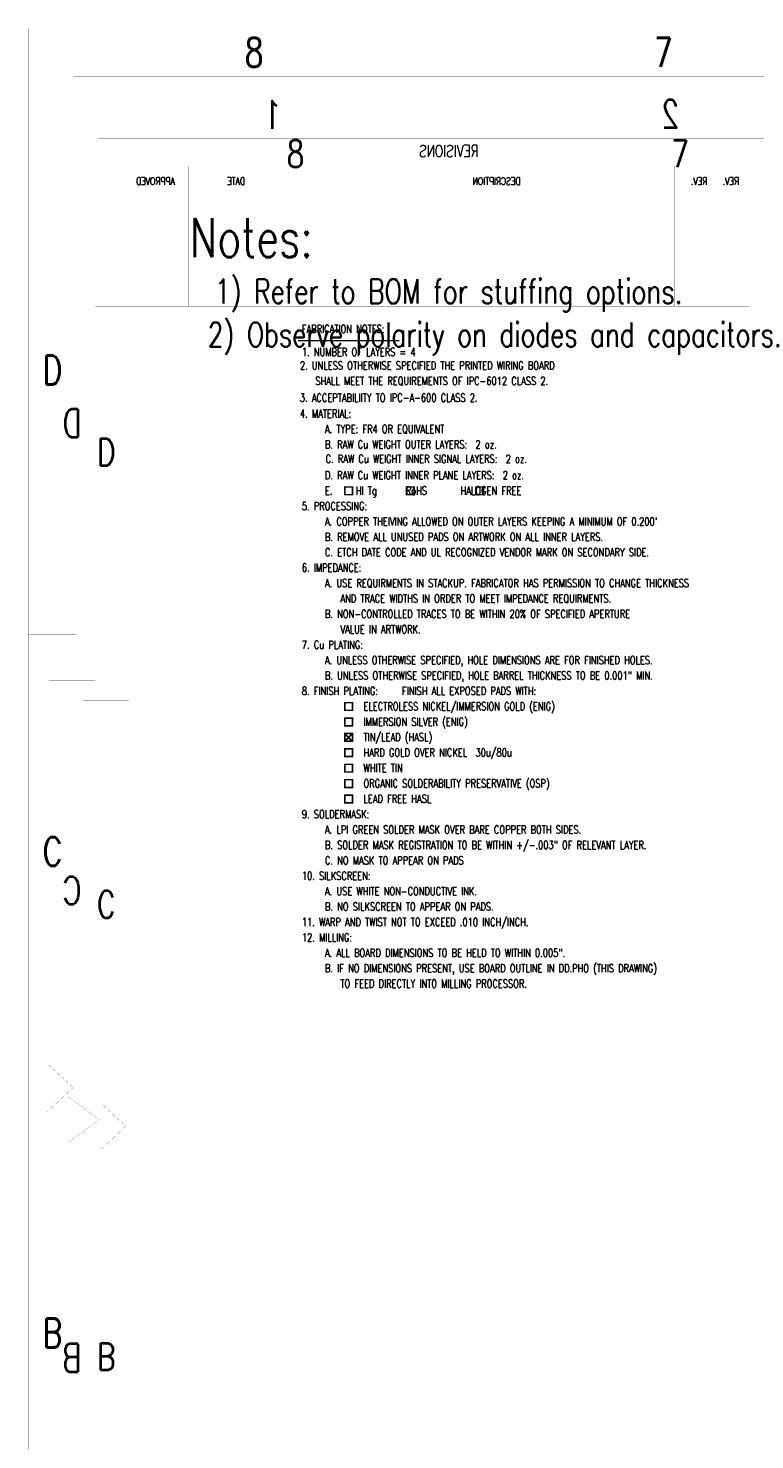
# Model space of a CAD drawing. Extents: x -7.2 to 18.3, y -5.6 to 10.9.
# Tile 4 of 112: x -7.2 to -1.6, y -0.1 to 10.9. Entities that reach past the tile are written whole.
import ezdxf

# ---------------------------------------------------------------- set-up
doc = ezdxf.new("R2010")
doc.units = 0
for name, color, linetype in [('2D_LINE_121', 146, 'CONTINUOUS'), ('2D_LINE_122', 4, 'CONTINUOUS'), ('2D_LINE_129', 2, 'CONTINUOUS'), ('2D_LINE_130', 106, 'CONTINUOUS'), ('TEXT_121', 146, 'CONTINUOUS'), ('TEXT_122', 4, 'CONTINUOUS'), ('TEXT_129', 2, 'CONTINUOUS'), ('TEXT_130', 106, 'CONTINUOUS')]:
    doc.layers.add(name, color=color, linetype=linetype)
doc.styles.add('W0$0006', font='simplex', dxfattribs={"width": 0.75})
doc.styles.add('W0$0010890026', font='simplex', dxfattribs={"width": 0.75})
doc.styles.add('W0$0011250131', font='simplex', dxfattribs={"width": 0.75})
doc.styles.add('W0$0015', font='simplex', dxfattribs={"width": 0.75})
doc.styles.add('W0$0072', font='simplex', dxfattribs={"width": 0.75})

# ---------------------------------------------------------------- blocks, each defined once
blk = doc.blocks.new('SMOOTH_0$012')
at = {"const_width": 0.006}
blk.add_lwpolyline([(-0.003, 0, 1), (0.003, 0, 1)], format="xyb", close=True, dxfattribs=at)
blk = doc.blocks.new('DRAWING_19')
at = {"layer": '2D_LINE_122', "const_width": 0.012}
blk.add_lwpolyline([(0, 0), (0.78, 0)], dxfattribs=at)
at = {"layer": '2D_LINE_122'}
for p in [(0, 0), (0.78, 0)]:
    blk.add_blockref('SMOOTH_0$012', p, dxfattribs=at)
blk = doc.blocks.new('DRAWING_20')
at = {"layer": '2D_LINE_122', "const_width": 0.012}
blk.add_lwpolyline([(0, 0), (0.06, 0), (0.06, -0.06), (0, -0.06)], close=True, dxfattribs=at)
at = {"layer": '2D_LINE_122'}
for p in [(0, 0), (0.06, 0), (0, -0.06), (0.06, -0.06)]:
    blk.add_blockref('SMOOTH_0$012', p, dxfattribs=at)
blk = doc.blocks.new('DRAWING_21')
at = {"layer": '2D_LINE_122', "const_width": 0.012}
blk.add_lwpolyline([(0, 0), (0.06, 0), (0.06, -0.06), (0, -0.06)], close=True, dxfattribs=at)
at = {"layer": '2D_LINE_122'}
for p in [(0, 0), (0.06, 0), (0, -0.06), (0.06, -0.06)]:
    blk.add_blockref('SMOOTH_0$012', p, dxfattribs=at)
blk = doc.blocks.new('DRAWING_22')
at = {"layer": '2D_LINE_122', "const_width": 0.012}
blk.add_lwpolyline([(0, 0), (0.06, 0), (0.06, -0.06), (0, -0.06)], close=True, dxfattribs=at)
at = {"layer": '2D_LINE_122'}
for p in [(0, 0), (0.06, 0), (0, -0.06), (0.06, -0.06)]:
    blk.add_blockref('SMOOTH_0$012', p, dxfattribs=at)
blk = doc.blocks.new('DRAWING_23')
at = {"layer": '2D_LINE_122', "const_width": 0.012}
blk.add_lwpolyline([(0, 0), (0.06, 0), (0.06, -0.06), (0, -0.06)], close=True, dxfattribs=at)
at = {"layer": '2D_LINE_122'}
for p in [(0, 0), (0.06, 0), (0, -0.06), (0.06, -0.06)]:
    blk.add_blockref('SMOOTH_0$012', p, dxfattribs=at)
blk = doc.blocks.new('DRAWING_24')
at = {"layer": '2D_LINE_122', "const_width": 0.012}
blk.add_lwpolyline([(0, 0), (0.06, 0), (0.06, -0.06), (0, -0.06)], close=True, dxfattribs=at)
at = {"layer": '2D_LINE_122'}
for p in [(0, 0), (0.06, 0), (0, -0.06), (0.06, -0.06)]:
    blk.add_blockref('SMOOTH_0$012', p, dxfattribs=at)
blk = doc.blocks.new('DRAWING_25')
at = {"layer": '2D_LINE_122', "const_width": 0.012}
blk.add_lwpolyline([(0, 0), (0.06, 0), (0.06, -0.06), (0, -0.06)], close=True, dxfattribs=at)
at = {"layer": '2D_LINE_122'}
for p in [(0, 0), (0.06, 0), (0, -0.06), (0.06, -0.06)]:
    blk.add_blockref('SMOOTH_0$012', p, dxfattribs=at)
blk = doc.blocks.new('DRAWING_26')
at = {"layer": '2D_LINE_122', "const_width": 0.012}
blk.add_lwpolyline([(0, 0), (0.06, 0), (0.06, -0.06), (0, -0.06)], close=True, dxfattribs=at)
at = {"layer": '2D_LINE_122'}
for p in [(0, 0), (0.06, 0), (0, -0.06), (0.06, -0.06)]:
    blk.add_blockref('SMOOTH_0$012', p, dxfattribs=at)
blk = doc.blocks.new('DRAWING_27')
at = {"layer": '2D_LINE_122', "const_width": 0.012}
blk.add_lwpolyline([(0, 0), (0.06, 0), (0.06, -0.06), (0, -0.06)], close=True, dxfattribs=at)
at = {"layer": '2D_LINE_122'}
for p in [(0, 0), (0.06, 0), (0, -0.06), (0.06, -0.06)]:
    blk.add_blockref('SMOOTH_0$012', p, dxfattribs=at)
blk = doc.blocks.new('DRAWING_28')
at = {"layer": '2D_LINE_122', "const_width": 0.012}
blk.add_lwpolyline([(0, 0), (0.06, 0), (0.06, -0.06), (0, -0.06)], close=True, dxfattribs=at)
at = {"layer": '2D_LINE_122'}
for p in [(0, 0), (0.06, 0), (0, -0.06), (0.06, -0.06)]:
    blk.add_blockref('SMOOTH_0$012', p, dxfattribs=at)
blk = doc.blocks.new('DRAWING_29')
at = {"layer": '2D_LINE_122', "const_width": 0.012}
blk.add_lwpolyline([(0, 0), (0.06, 0), (0.06, -0.06), (0, -0.06)], close=True, dxfattribs=at)
at = {"layer": '2D_LINE_122'}
for p in [(0, 0), (0.06, 0), (0, -0.06), (0.06, -0.06)]:
    blk.add_blockref('SMOOTH_0$012', p, dxfattribs=at)
blk = doc.blocks.new('DRAWING_30')
at = {"layer": '2D_LINE_122', "const_width": 0.012}
blk.add_lwpolyline([(0, 0), (0.054, -0.054)], dxfattribs=at)
at = {"layer": '2D_LINE_122'}
for p in [(0, 0), (0.054, -0.054)]:
    blk.add_blockref('SMOOTH_0$012', p, dxfattribs=at)
blk = doc.blocks.new('DRAWING_31')
at = {"layer": '2D_LINE_122', "const_width": 0.012}
blk.add_lwpolyline([(0, 0), (0.056, 0.056)], dxfattribs=at)
at = {"layer": '2D_LINE_122'}
for p in [(0, 0), (0.056, 0.056)]:
    blk.add_blockref('SMOOTH_0$012', p, dxfattribs=at)
blk = doc.blocks.new('SMOOTH_0$001')
at = {"const_width": 0.0005}
blk.add_lwpolyline([(-0.00025, 0, 1), (0.00025, 0, 1)], format="xyb", close=True, dxfattribs=at)
blk = doc.blocks.new('DRAWING_292')
at = {"layer": '2D_LINE_121', "const_width": 0.001}
for points in [[(-0.352, -0.375), (25.148, -0.375), (25.148, 16.125), (-0.352, 16.125)], [(0, 0), (24.75, 0), (24.75, 15.75), (0, 15.75)]]:
    blk.add_lwpolyline(points, close=True, dxfattribs=at)
for points in [[(3.023, 15.75), (3.023, 16.125)], [(-0.352, 11.4), (0.023, 11.4)], [(-0.001, 7.875), (-0.203, 8.061)], [(-0.352, 7.875), (0.023, 7.875)], [(-0.001, 7.875), (-0.203, 7.686)]]:
    blk.add_lwpolyline(points, dxfattribs=at)
at = {"layer": '2D_LINE_121'}
for p in [(-0.352, 16.125), (3.023, 16.125), (0, 15.75), (3.023, 15.75), (-0.352, 11.4), (0.023, 11.4), (-0.203, 8.061), (-0.352, 7.875), (-0.001, 7.875), (-0.001, 7.875), (0.023, 7.875), (-0.203, 7.686)]:
    blk.add_blockref('SMOOTH_0$001', p, dxfattribs=at)
at = {"layer": 'TEXT_121', "style": 'W0$0015', "width": 0.75}
for s, p in [('8', (1.336, 15.825)), ('7', (4.523, 15.825)), ('D', (-0.239, 13.35)), ('C', (-0.239, 9.6)), ('B', (-0.239, 5.85))]:
    blk.add_text(s, height=0.225, dxfattribs=at).set_placement(p)
blk = doc.blocks.new('DRAWING_315')
at = {"layer": '2D_LINE_130', "const_width": 0.001}
for points in [[(23.859, -0.705), (-0.889, -0.705), (-0.889, 15.308), (23.859, 15.308)], [(23.518, -0.341), (-0.502, -0.341), (-0.502, 14.945), (23.518, 14.945)]]:
    blk.add_lwpolyline(points, close=True, dxfattribs=at)
for points in [[(2.387, 14.945), (2.387, 15.308)], [(4.57, 14.945), (4.57, 13.634)], [(-0.525, 14.726), (4.57, 14.726)], [(0.203, 14.726), (0.203, 13.634)], [(0.786, 14.726), (0.786, 13.634)], [(3.988, 14.726), (3.988, 13.634)], [(4.279, 14.726), (4.279, 13.634)], [(-0.525, 14.508), (4.57, 14.508)], [(-0.525, 14.289), (4.57, 14.289)], [(-0.525, 14.071), (4.57, 14.071)], [(-0.525, 13.853), (4.57, 13.853)], [(-0.525, 13.634), (4.57, 13.634)], [(-0.525, 10.723), (-0.889, 10.723)], [(-0.743, 7.12), (-0.743, 7.484)], [(-0.494, 7.3), (-0.741, 7.481)], [(-0.525, 7.302), (-0.889, 7.302)], [(-0.741, 7.12), (-0.494, 7.3)]]:
    blk.add_lwpolyline(points, dxfattribs=at)
at = {"layer": '2D_LINE_130'}
for p in [(-0.889, 15.308), (2.387, 15.308), (-0.502, 14.945), (2.387, 14.945), (4.57, 14.945), (-0.525, 14.726), (0.203, 14.726), (0.786, 14.726), (3.988, 14.726), (4.279, 14.726), (4.57, 14.726), (-0.525, 14.508), (4.57, 14.508), (-0.525, 14.289), (4.57, 14.289), (-0.525, 14.071), (4.57, 14.071), (-0.525, 13.853), (4.57, 13.853), (-0.525, 13.634), (0.203, 13.634), (0.786, 13.634), (3.988, 13.634), (4.279, 13.634), (4.57, 13.634), (4.57, 13.634), (-0.889, 10.723), (-0.525, 10.723), (-0.743, 7.484), (-0.741, 7.481), (-0.889, 7.302), (-0.525, 7.302), (-0.494, 7.3), (-0.494, 7.3), (-0.743, 7.12), (-0.741, 7.12)]:
    blk.add_blockref('SMOOTH_0$001', p, dxfattribs=at)
at = {"layer": 'TEXT_130', "style": 'W0$0011250131', "text_generation_flag": 2, "width": 0.75}
for s, height, p in [('1', 0.218, (0.931, 15.017)), ('2', 0.218, (4.025, 15.025)), ('REVISIONS', 0.091, (2.46, 14.799)), ('APPROVED', 0.0582, (0.094, 14.581)), ('DATE', 0.0582, (0.64, 14.581)), ('DESCRIPTION', 0.05823, (2.787, 14.581)), ('REV.', 0.0582, (4.243, 14.581)), ('REV.', 0.0582, (4.49, 14.581)), ('D', 0.218, (-0.634, 12.615)), ('C', 0.218, (-0.634, 8.976)), ('B', 0.218, (-0.634, 5.337))]:
    blk.add_text(s, height=height, dxfattribs=at).set_placement(p)
blk = doc.blocks.new('DRAWING_316')
at = {"layer": '2D_LINE_129', "const_width": 0.001}
for points in [[(-19.235, -14.937), (4.721, -14.937), (4.721, 0.564), (-19.235, 0.564)], [(-18.905, -14.585), (4.346, -14.585), (4.346, 0.211), (-18.905, 0.211)]]:
    blk.add_lwpolyline(points, close=True, dxfattribs=at)
for points in [[(-16.064, 0.211), (-16.064, 0.564)], [(-19.235, -3.875), (-18.883, -3.875)], [(-18.906, -7.187), (-19.095, -7.012)], [(-19.235, -7.187), (-18.883, -7.187)], [(-18.906, -7.187), (-19.095, -7.365)]]:
    blk.add_lwpolyline(points, dxfattribs=at)
at = {"layer": '2D_LINE_129'}
for p in [(-19.235, 0.564), (-16.064, 0.564), (-18.905, 0.211), (-16.064, 0.211), (-19.235, -3.875), (-18.883, -3.875), (-19.095, -7.012), (-19.235, -7.187), (-18.906, -7.187), (-18.906, -7.187), (-18.883, -7.187), (-19.095, -7.365)]:
    blk.add_blockref('SMOOTH_0$001', p, dxfattribs=at)
at = {"layer": 'TEXT_129', "style": 'W0$0010890026', "width": 0.75}
for s, height, p in [('8', 0.211, (-17.65, 0.282)), ('7', 0.211, (-14.655, 0.282)), ('Notes:', 0.3049, (-18.407, -0.42)), ('1) Refer to BOM for stuffing options.', 0.19057, (-18.211, -0.78)), ('2) Observe polarity on diodes and capacitors.', 0.19057, (-18.266, -1.117)), ('D', 0.211, (-19.129, -2.043)), ('C', 0.211, (-19.129, -5.566)), ('B', 0.211, (-19.129, -9.089))]:
    blk.add_text(s, height=height, dxfattribs=at).set_placement(p)

msp = doc.modelspace()

# ---------------------------------------------------------------- block references
for name, p in [('DRAWING_292', (-6.895, -5.265)), ('DRAWING_315', (-6.199, -4.941)), ('DRAWING_316', (12.418, 9.496)), ('DRAWING_19', (-5.14, 8.427)), ('DRAWING_20', (-4.78, 7.287)), ('DRAWING_21', (-4.3, 7.287)), ('DRAWING_22', (-3.76, 7.287)), ('DRAWING_23', (-4.78, 5.607)), ('DRAWING_24', (-4.78, 5.487)), ('DRAWING_25', (-4.78, 5.367)), ('DRAWING_30', (-4.779, 5.363)), ('DRAWING_31', (-4.777, 5.31)), ('DRAWING_26', (-4.78, 5.247)), ('DRAWING_27', (-4.78, 5.127)), ('DRAWING_28', (-4.78, 5.007)), ('DRAWING_29', (-4.78, 4.887))]:
    msp.add_blockref(name, p)

# ---------------------------------------------------------------- texts
at = {"layer": 'TEXT_122', "width": 0.75}
for s, style, p in [('FABRICATION NOTES:', 'W0$0072', (-5.115, 8.487)), ('1. NUMBER OF LAYERS = 4', 'W0$0006', (-5.115, 8.307)), ('2. UNLESS OTHERWISE SPECIFIED THE PRINTED WIRING BOARD', 'W0$0006', (-5.13, 8.202)), ('SHALL MEET THE REQUIREMENTS OF IPC-6012 CLASS 2.', 'W0$0006', (-5.01, 8.082)), ('3. ACCEPTABILIITY TO IPC-A-600 CLASS 2.', 'W0$0006', (-5.131, 7.951)), ('4. MATERIAL:', 'W0$0006', (-5.13, 7.827)), ('A. TYPE: FR4 OR EQUIVALENT', 'W0$0006', (-4.935, 7.707)), ('B. RAW Cu WEIGHT OUTER LAYERS:  2 oz.', 'W0$0006', (-4.935, 7.587)), ('C. RAW Cu WEIGHT INNER SIGNAL LAYERS:  2 oz.', 'W0$0006', (-4.93, 7.475)), ('D. RAW Cu WEIGHT INNER PLANE LAYERS:  2 oz.', 'W0$0006', (-4.935, 7.347)), ('E.     HI Tg      RoHS       HALOGEN FREE', 'W0$0006', (-4.935, 7.227)), ('5. PROCESSING:', 'W0$0006', (-5.115, 7.107)), ("A. COPPER THEIVING ALLOWED ON OUTER LAYERS KEEPING A MINIMUM OF 0.200'", 'W0$0006', (-4.935, 6.987)), ('B. REMOVE ALL UNUSED PADS ON ARTWORK ON ALL INNER LAYERS.', 'W0$0006', (-4.935, 6.867)), ('C. ETCH DATE CODE AND UL RECOGNIZED VENDOR MARK ON SECONDARY SIDE.', 'W0$0006', (-4.935, 6.747)), ('6. IMPEDANCE:', 'W0$0006', (-5.115, 6.627)), ('A. USE REQUIRMENTS IN STACKUP. FABRICATOR HAS PERMISSION TO CHANGE THICKNESS', 'W0$0006', (-4.935, 6.507)), ('AND TRACE WIDTHS IN ORDER TO MEET IMPEDANCE REQUIRMENTS.', 'W0$0006', (-4.815, 6.387)), ('B. NON-CONTROLLED TRACES TO BE WITHIN 20%%% OF SPECIFIED APERTURE', 'W0$0006', (-4.935, 6.267)), ('VALUE IN ARTWORK.', 'W0$0006', (-4.815, 6.147)), ('7. Cu PLATING:', 'W0$0006', (-5.115, 6.027)), ('A. UNLESS OTHERWISE SPECIFIED, HOLE DIMENSIONS ARE FOR FINISHED HOLES.', 'W0$0006', (-4.935, 5.907)), ('B. UNLESS OTHERWISE SPECIFIED, HOLE BARREL THICKNESS TO BE 0.001" MIN.', 'W0$0006', (-4.935, 5.787)), ('8. FINISH PLATING:', 'W0$0006', (-5.115, 5.667)), ('FINISH ALL EXPOSED PADS WITH:', 'W0$0006', (-4.335, 5.667)), ('ELECTROLESS NICKEL/IMMERSION GOLD (ENIG)', 'W0$0006', (-4.635, 5.547)), ('IMMERSION SILVER (ENIG)', 'W0$0006', (-4.635, 5.427)), ('TIN/LEAD (HASL)', 'W0$0006', (-4.635, 5.307)), ('HARD GOLD OVER NICKEL  30u/80u', 'W0$0006', (-4.635, 5.187)), ('WHITE TIN', 'W0$0006', (-4.635, 5.067)), ('ORGANIC SOLDERABILITY PRESERVATIVE (OSP)', 'W0$0006', (-4.635, 4.947)), ('LEAD FREE HASL', 'W0$0006', (-4.635, 4.827)), ('9. SOLDERMASK:', 'W0$0006', (-5.115, 4.707)), ('A. LPI GREEN SOLDER MASK OVER BARE COPPER BOTH SIDES.', 'W0$0006', (-4.935, 4.587)), ('B. SOLDER MASK REGISTRATION TO BE WITHIN +/-.003" OF RELEVANT LAYER.', 'W0$0006', (-4.935, 4.467)), ('C. NO MASK TO APPEAR ON PADS', 'W0$0006', (-4.935, 4.347)), ('10. SILKSCREEN:', 'W0$0006', (-5.115, 4.227)), ('A. USE WHITE NON-CONDUCTIVE INK.', 'W0$0006', (-4.935, 4.107)), ('B. NO SILKSCREEN TO APPEAR ON PADS.', 'W0$0006', (-4.935, 3.987)), ('11. WARP AND TWIST NOT TO EXCEED .010 INCH/INCH.', 'W0$0006', (-5.115, 3.867)), ('12. MILLING:', 'W0$0006', (-5.115, 3.747)), ('A. ALL BOARD DIMENSIONS TO BE HELD TO WITHIN 0.005".', 'W0$0006', (-4.935, 3.627)), ('B. IF NO DIMENSIONS PRESENT, USE BOARD OUTLINE IN DD.PHO (THIS DRAWING)', 'W0$0006', (-4.935, 3.507)), ('TO FEED DIRECTLY INTO MILLING PROCESSOR.', 'W0$0006', (-4.815, 3.387))]:
    msp.add_text(s, height=0.063, dxfattribs=dict(at, style=style)).set_placement(p)

doc.saveas('drawing.dxf')
